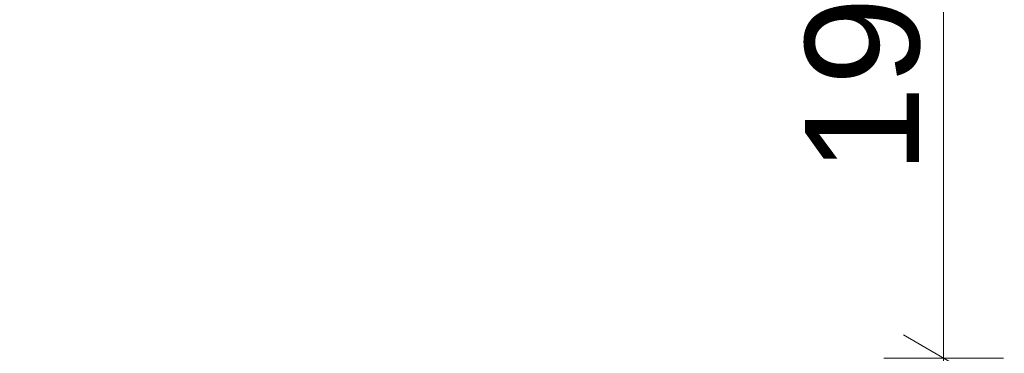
# Model space of a CAD drawing. Header units: metres. Extents: x -3.5 to 65.3, y -10.9 to 16.7.
# Tile 136 of 225: x 43.846 to 44.191, y 3.797 to 3.914. Entities that reach past the tile are written whole.
import ezdxf

# ---------------------------------------------------------------- set-up
doc = ezdxf.new("R2010")
doc.units = ezdxf.units.M
doc.header["$MEASUREMENT"] = 0
doc.linetypes.add('Wipeout_Contour', pattern=[1, 0, -1])
doc.layers.add('102 - Bemaßung_ Beschriftung.Detail_ Ausschnitt', color=7, linetype='Continuous')
doc.layers.add('Neubau_102 - Bemaßung_ Beschriftung.Detail_ Ausschnitt', color=7, linetype='Continuous')
doc.styles.add('ERSTELLTER_STIL_1', font='txt')
doc.dimstyles.new('ERSTELLTER_STIL__3', dxfattribs={"dimtxt": 0.04, "dimasz": 0.02128, "dimexe": 0.18, "dimexo": 0.0625, "dimgap": 0, "dimtad": 1, "dimzin": 0, "dimdsep": 46, "dimtxsty": 'ERSTELLTER_STIL_1', "dimblk": 'ARROWHEAD_2', "dimblk1": 'ARROWHEAD_2', "dimblk2": 'ARROWHEAD_2', "dimcen": 0.09, "dimse1": 1, "dimse2": 1, "dimclrd": 7, "dimclre": 7, "dimclrt": 7, "dimazin": 0, "dimtfac": 1, "dimtdec": 4, "dimtmove": 0, "dimatfit": 3, "dimfxl": 1, "dimtolj": 1, "dimtzin": 0, "dimarcsym": 0})
doc.dimstyles.new('ERSTELLTER_STIL__5', dxfattribs={"dimtxt": 0.04, "dimasz": 0.02128, "dimexe": 0.18, "dimexo": 0.0625, "dimgap": 0, "dimtad": 1, "dimtih": 1, "dimtoh": 1, "dimzin": 0, "dimdsep": 46, "dimtxsty": 'ERSTELLTER_STIL_1', "dimblk": 'ARROWHEAD_2', "dimblk1": 'ARROWHEAD_2', "dimblk2": 'ARROWHEAD_2', "dimcen": 0.09, "dimclrd": 7, "dimclre": 7, "dimclrt": 7, "dimazin": 0, "dimtfac": 1, "dimtdec": 4, "dimtmove": 0, "dimatfit": 3, "dimfxl": 1, "dimtolj": 1, "dimtzin": 0, "dimarcsym": 0})
doc.dimstyles.new('ERSTELLTER_STIL__6', dxfattribs={"dimtxt": 0.04, "dimasz": 0.02128, "dimexe": 0.18, "dimexo": 0.0625, "dimgap": 0, "dimtad": 1, "dimzin": 0, "dimdsep": 46, "dimtxsty": 'ERSTELLTER_STIL_1', "dimblk": 'ARROWHEAD_2', "dimblk1": 'ARROWHEAD_2', "dimblk2": 'ARROWHEAD_2', "dimcen": 0.09, "dimclrd": 7, "dimclre": 7, "dimclrt": 7, "dimazin": 0, "dimtfac": 1, "dimtdec": 4, "dimtmove": 0, "dimatfit": 3, "dimfxl": 1, "dimtolj": 1, "dimtzin": 0, "dimarcsym": 0})
doc.dimstyles.new('ERSTELLTER_STIL__7', dxfattribs={"dimtxt": 0.18, "dimasz": 0.010944, "dimexe": 0.18, "dimexo": 0.0625, "dimgap": 0, "dimtad": 0, "dimtih": 1, "dimtoh": 1, "dimdec": 4, "dimzin": 0, "dimdsep": 46, "dimcen": 0.09, "dimadec": 0, "dimazin": 0, "dimtfac": 1, "dimtdec": 4, "dimtmove": 0, "dimatfit": 3, "dimldrblk": 'ARROWHEAD_11', "dimfxl": 1, "dimtolj": 1, "dimtzin": 0, "dimarcsym": 0})

# ---------------------------------------------------------------- blocks, each defined once
blk = doc.blocks.new('*D202')
at = {"layer": '102 - Bemaßung_ Beschriftung.Detail_ Ausschnitt', "color": 7, "linetype": 'Continuous', "lineweight": 5}
for p, q in [((44.15598810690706, 3.80307983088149), (44.18398810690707, 3.786914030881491)), ((44.16998810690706, 3.719997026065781), (44.16998810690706, 3.794997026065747)), ((44.15598810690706, 3.728079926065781), (44.18398810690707, 3.711914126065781)), ((44.19098810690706, 3.719997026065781), (44.14898810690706, 3.719997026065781))]:
    blk.add_line(p, q, dxfattribs=at)
at = {"layer": '102 - Bemaßung_ Beschriftung.Detail_ Ausschnitt', "color": 7, "lineweight": 5, "insert": (44.16242254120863, 3.732302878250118), "char_height": 0.04, "attachment_point": 7, "rotation": 90, "style": 'ERSTELLTER_STIL_1'}
blk.add_mtext('\\A1;{\\pql;\\fArial|b0|i0|c0|p38;7\\fArial|b0|i0|c0|p38;\\A1{\\H.66x;\\S5^  ;}}', dxfattribs=at)
at = {"color": 254, "linetype": 'Wipeout_Contour', "lineweight": 0, "ltscale": 177.2176022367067}
blk.add_wipeout([(44.16948810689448, 3.724802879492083), (44.16948810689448, 3.790191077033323), (44.1144881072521, 3.790191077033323), (44.1144881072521, 3.724802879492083)], dxfattribs=at).dxf.layer = '102 - Bemaßung_ Beschriftung.Detail_ Ausschnitt'
blk = doc.blocks.new('ARROWHEAD_2')
at = {"color": 0, "linetype": 'Continuous', "lineweight": 0}
for p, q in [((-0.3781315, -0.655), (0.3781315, 0.655)), ((0, 0), (-1, 0))]:
    blk.add_line(p, q, dxfattribs=at)
blk = doc.blocks.new('*D203')
at = {"layer": '102 - Bemaßung_ Beschriftung.Detail_ Ausschnitt', "color": 7, "linetype": 'Continuous', "lineweight": 5}
for p, q in [((44.15598810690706, 3.993081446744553), (44.18398810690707, 3.976915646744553)), ((44.19098810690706, 3.984998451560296), (44.14898810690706, 3.984998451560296)), ((44.16998810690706, 3.79499693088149), (44.16998810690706, 3.984998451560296)), ((44.15598810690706, 3.80307983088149), (44.18398810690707, 3.786914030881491)), ((44.19098810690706, 3.794997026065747), (44.14898810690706, 3.794997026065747)), ((44.16998810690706, 3.719997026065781), (44.16998810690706, 3.794997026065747))]:
    blk.add_line(p, q, dxfattribs=at)
at = {"layer": '102 - Bemaßung_ Beschriftung.Detail_ Ausschnitt', "color": 7, "lineweight": 5, "insert": (44.16198810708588, 3.859643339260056), "char_height": 0.04, "attachment_point": 7, "rotation": 90, "style": 'ERSTELLTER_STIL_1'}
blk.add_mtext('\\A1;{\\pql;\\fArial|b0|i0|c0|p38;19}', dxfattribs=at)
blk = doc.blocks.new('*D421')
at = {"layer": '102 - Bemaßung_ Beschriftung.Detail_ Ausschnitt', "color": 7, "linetype": 'Continuous', "lineweight": 5}
for p, q in [((43.74498899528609, 3.385938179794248), (43.74498899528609, 3.889997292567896)), ((47.26997499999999, 3.385938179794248), (47.26997499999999, 3.427938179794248)), ((43.75307189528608, 3.420938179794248), (43.73690609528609, 3.392938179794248)), ((47.27805789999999, 3.420938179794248), (47.26189209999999, 3.392938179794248)), ((43.74498899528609, 3.406938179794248), (47.26997499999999, 3.406938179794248))]:
    blk.add_line(p, q, dxfattribs=at)
at = {"color": 254, "linetype": 'Wipeout_Contour', "lineweight": 0, "ltscale": 182.5584029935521}
blk.add_wipeout([(45.436753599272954, 3.407438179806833), (45.57821040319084, 3.407438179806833), (45.57821040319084, 3.4624381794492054), (45.436753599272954, 3.4624381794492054)], dxfattribs=at).dxf.layer = '102 - Bemaßung_ Beschriftung.Detail_ Ausschnitt'
at = {"layer": '102 - Bemaßung_ Beschriftung.Detail_ Ausschnitt', "color": 7, "lineweight": 5, "insert": (45.44425360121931, 3.407175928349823), "char_height": 0.04, "attachment_point": 7, "style": 'ERSTELLTER_STIL_1'}
blk.add_mtext('\\A1;{\\pql;\\fArial|b0|i0|c0|p38;3,52\\fArial|b0|i0|c0|p38;\\A1{\\H.66x;\\S5^  ;}}', dxfattribs=at)
blk = doc.blocks.new('*D429')
at = {"layer": '102 - Bemaßung_ Beschriftung.Detail_ Ausschnitt', "color": 7, "linetype": 'Continuous', "lineweight": 5}
for p, q in [((43.34736669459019, 4.068081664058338), (43.3753666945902, 4.051915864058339)), ((44.3699881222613, 4.059998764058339), (43.34036669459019, 4.059998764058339)), ((43.3613666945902, 3.71999849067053), (43.3613666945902, 4.059998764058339)), ((43.34736669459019, 3.72808139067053), (43.3753666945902, 3.71191559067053)), ((43.9649899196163, 3.71999849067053), (43.34036669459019, 3.71999849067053))]:
    blk.add_line(p, q, dxfattribs=at)
at = {"color": 254, "linetype": 'Wipeout_Contour', "lineweight": 0, "ltscale": 174.0417604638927}
blk.add_wipeout([(43.36086669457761, 3.852144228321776), (43.36086669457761, 3.927853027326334), (43.30586669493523, 3.927853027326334), (43.30586669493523, 3.852144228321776)], dxfattribs=at).dxf.layer = '102 - Bemaßung_ Beschriftung.Detail_ Ausschnitt'
at = {"layer": '102 - Bemaßung_ Beschriftung.Detail_ Ausschnitt', "color": 7, "lineweight": 5, "insert": (43.35336669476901, 3.859644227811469), "char_height": 0.04, "attachment_point": 7, "rotation": 90, "style": 'ERSTELLTER_STIL_1'}
blk.add_mtext('\\A1;{\\pql;\\fArial|b0|i0|c0|p38;34}', dxfattribs=at)
blk = doc.blocks.new('ARROWHEAD_11')
at = {"color": 0, "linetype": 'Continuous', "lineweight": 0}
blk.add_line((0, 0), (-1, 0), dxfattribs=at)
at = {"color": 0, "linetype": 'Continuous', "lineweight": 0, "const_width": 0.25, "flags": 128}
blk.add_lwpolyline([(-0.125, 0, 1), (0.125, 0, 1)], format="xyb", close=True, dxfattribs=at)

msp = doc.modelspace()

# ---------------------------------------------------------------- dimensions: what is measured, and where the dimension line sits
at = {"layer": '102 - Bemaßung_ Beschriftung.Detail_ Ausschnitt', "color": 7, "linetype": 'Continuous', "lineweight": 5}
dim = msp.add_linear_dim(base=(44.16998810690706, 3.79499693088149), p1=(43.96498991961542, 3.719997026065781), p2=(43.86498994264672, 3.79499693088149), angle=90, dimstyle='ERSTELLTER_STIL__3', dxfattribs=at)
dim.commit()
dim.dimension.update_dxf_attribs({"geometry": '*D202', "text_midpoint": (44.14198810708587, 3.801573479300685), "dimtype": 160, "text_rotation": 90})

# ---------------------------------------------------------------- next in the draw order: dimensions: what is measured, and where the dimension line sits
dim = msp.add_linear_dim(base=(44.16998810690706, 3.984998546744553), p1=(43.86498994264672, 3.79499693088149), p2=(44.4449881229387, 3.984998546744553), angle=90, dimstyle='ERSTELLTER_STIL__3', dxfattribs=at)
dim.commit()
dim.dimension.update_dxf_attribs({"geometry": '*D203', "text_midpoint": (44.14198810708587, 3.890137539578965), "dimtype": 160, "text_rotation": 90})

# ---------------------------------------------------------------- next in the draw order: dimensions: what is measured, and where the dimension line sits
dim = msp.add_linear_dim(base=(47.26997499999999, 3.406938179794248), p1=(43.74498899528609, 3.889997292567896), p2=(47.26997499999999, 2.949982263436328), dimstyle='ERSTELLTER_STIL__5', dxfattribs=at)
dim.commit()
dim.dimension.update_dxf_attribs({"geometry": '*D421', "text_midpoint": (45.55023019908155, 3.434938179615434), "dimtype": 160})

# ---------------------------------------------------------------- next in the draw order: dimensions: what is measured, and where the dimension line sits
dim = msp.add_linear_dim(base=(43.3613666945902, 4.059998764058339), p1=(43.9649899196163, 3.71999849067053), p2=(44.3699881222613, 4.059998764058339), angle=90, dimstyle='ERSTELLTER_STIL__6', dxfattribs=at)
dim.commit()
dim.dimension.update_dxf_attribs({"geometry": '*D429', "text_midpoint": (43.333366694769, 3.890138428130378), "dimtype": 160, "text_rotation": 90})

# ---------------------------------------------------------------- next in the draw order: leaders
at = {"layer": 'Neubau_102 - Bemaßung_ Beschriftung.Detail_ Ausschnitt', "color": 1, "linetype": 'Continuous', "lineweight": 13, "annotation_type": 0, "has_hookline": 1, "hookline_direction": 1, "text_width": 0.307802}
for points in [[(44.99849668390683, 3.807497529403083), (44.52298351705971, 4.275239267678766), (44.47285451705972, 4.275239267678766)], [(44.79840066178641, 3.807497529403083), (44.48054370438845, 4.117583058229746), (44.3727584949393, 4.117583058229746)]]:
    msp.add_leader(points, dimstyle='ERSTELLTER_STIL__7', dxfattribs=at)

doc.saveas('drawing.dxf')
